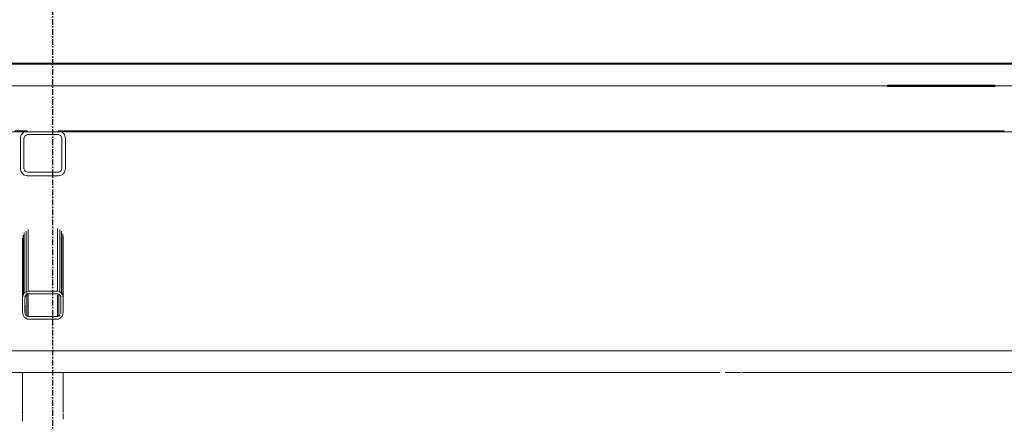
# Model space of a CAD drawing. Header units: millimetres. Extents: x 101535 to 192135, y -3968 to 17259.
# Tile 46 of 92: x 127707 to 129890, y 13254 to 14146. Entities that reach past the tile are written whole.
import ezdxf

# ---------------------------------------------------------------- set-up
doc = ezdxf.new("R2010")
doc.units = ezdxf.units.MM
doc.linetypes.add('IMPORT-Kropki i Kreski _4_', pattern=[1828.8, 914.4, -457.2, 0, -457.2])
doc.linetypes.add('Linia siatki', pattern=[22.225, 12.7, -3.175, 3.175, -3.175])
for name, color, linetype, lineweight in [('2_stropy_K_IR', 7, 'Continuous', 9), ('2_ściany wewnętrzne_ISTN', 7, 'Continuous', 9), ('3_oświetlenie_K_IR', 7, 'Continuous', 9), ('4_osie_ISTN', 7, 'Continuous', 9), ('5_opisy_K_IR', 7, 'Continuous', 9), ('A-GENM', 7, 'Continuous', 18), ('P-PIPE', 7, 'Continuous', 18), ('S-GRID', 7, 'Continuous', 30)]:
    doc.layers.add(name, color=color, linetype=linetype, lineweight=lineweight)
doc.layers.add('3_lądowisko_K_IR', color=7, linetype='Continuous', lineweight=9, true_color=0x999999)
doc.layers.add('rzut płyty_dwg', color=7, linetype='Continuous', lineweight=9, true_color=0x767676)

# ---------------------------------------------------------------- blocks, each defined once
blk = doc.blocks.new('Bezpośredni kształt - IR 026-25_3D1_2025_09_11-304393-Przekrój 5')
at = {"layer": 'A-GENM', "lineweight": 9}
for p, q in [((-33904.4, 14050), (-37055.4, 14050)), ((-37055.4, 14050), (-33904.4, 14050)), ((-33904.4, 14050), (-33718.5, 14050)), ((-33904.4, 14050), (-33718.5, 14050)), ((-33718.5, 14050), (-27587, 14050)), ((-33718.5, 14050), (-27587, 14050)), ((-34393.2, 13900), (-34381.2, 13900)), ((-34381.2, 13900), (-34393.2, 13900)), ((-34381.2, 13900), (-34378.6, 13900)), ((-34378.6, 13900), (-34381.2, 13900)), ((-34380.7, 13885.8), (-34381.2, 13884)), ((-34381.2, 13884), (-34380.7, 13885.8)), ((-34381.2, 13883.3), (-34381.2, 13884)), ((-34381.2, 13883.3), (-34381.2, 13884)), ((-34381.2, 13883.3), (-34381.2, 13838.8)), ((-34381.2, 13838.8), (-34381.2, 13883.3)), ((-34380.7, 13885.8), (-34379.2, 13891.5)), ((-34380.7, 13885.8), (-34379.2, 13891.5)), ((-34379.2, 13891.5), (-34379, 13892)), ((-34379.2, 13891.5), (-34379, 13892)), ((-34376.8, 13894.3), (-34379, 13892)), ((-34379, 13892), (-34376.8, 13894.3)), ((-34378.2, 13900), (-34378.6, 13900)), ((-34378.2, 13900), (-34378.6, 13900)), ((-34378.2, 13900), (-34365.2, 13900)), ((-34365.2, 13900), (-34378.2, 13900)), ((-34375.2, 13895.8), (-34376.8, 13894.3)), ((-34376.8, 13894.3), (-34375.2, 13895.8)), ((-34375.2, 13895.8), (-34374, 13897)), ((-34375.2, 13895.8), (-34374, 13897)), ((-34373.2, 13897.9), (-34374, 13897)), ((-34374, 13897), (-34373.2, 13897.9)), ((-34368.9, 13899), (-34373.2, 13897.9)), ((-34373.2, 13897.9), (-34368.9, 13899)), ((-34373.2, 13884), (-34372.2, 13886.3)), ((-34372.2, 13886.3), (-34373.2, 13884)), ((-34373.2, 13844.1), (-34373.2, 13884)), ((-34373.2, 13884), (-34373.2, 13844.1)), ((-34372.2, 13886.3), (-34370.8, 13889.7)), ((-34370.8, 13889.7), (-34372.2, 13886.3)), ((-34370.8, 13889.7), (-34368.7, 13890.6)), ((-34368.7, 13890.6), (-34370.8, 13889.7)), ((-34368.5, 13899.1), (-34368.7, 13899.1)), ((-34368.7, 13899.1), (-34368.5, 13899.1)), ((-34368.7, 13890.6), (-34368.5, 13890.6)), ((-34368.5, 13890.6), (-34368.7, 13890.6)), ((-34365.4, 13900), (-34368.5, 13899.1)), ((-34368.5, 13899.1), (-34365.4, 13900)), ((-34368.5, 13890.6), (-34365.4, 13891.9)), ((-34365.4, 13891.9), (-34368.5, 13890.6)), ((-34365.4, 13900), (-34365.2, 13900)), ((-34365.4, 13900), (-34365.2, 13900)), ((-34365.2, 13892), (-34365.4, 13891.9)), ((-34365.2, 13892), (-34365.4, 13891.9)), ((-34360.8, 13892), (-34365.2, 13892)), ((-34360.8, 13892), (-34365.2, 13892)), ((-34360.8, 13892), (-34359.9, 13892)), ((-34359.9, 13892), (-34360.8, 13892)), ((-34359.9, 13892), (-34355.9, 13892)), ((-34355.9, 13892), (-34359.9, 13892)), ((-34355.9, 13892), (-34345.2, 13892)), ((-34345.2, 13892), (-34355.9, 13892)), ((-34345.2, 13892), (-34334.6, 13892)), ((-34334.6, 13892), (-34345.2, 13892)), ((-34334.6, 13892), (-34330.5, 13892)), ((-34330.5, 13892), (-34334.6, 13892)), ((-34330.5, 13892), (-34329.7, 13892)), ((-34329.7, 13892), (-34330.5, 13892)), ((-34325.3, 13892), (-34329.7, 13892)), ((-34325.3, 13892), (-34329.7, 13892)), ((-34325.3, 13892), (-34322.2, 13892)), ((-34322.2, 13892), (-34325.3, 13892)), ((-34322.2, 13892), (-34321.6, 13892)), ((-34321.6, 13892), (-34322.2, 13892)), ((-34321.6, 13892), (-34318.7, 13892)), ((-34318.7, 13892), (-34321.6, 13892)), ((-34318.7, 13892), (-34311.3, 13892)), ((-34311.3, 13892), (-34318.7, 13892)), ((-34311.3, 13892), (-34303.8, 13892)), ((-34303.8, 13892), (-34311.3, 13892)), ((-34303.8, 13892), (-34300.9, 13892)), ((-34300.9, 13892), (-34303.8, 13892)), ((-34300.9, 13892), (-34300.3, 13892)), ((-34300.3, 13892), (-34300.9, 13892)), ((-34300.3, 13892), (-34297.2, 13892)), ((-34297.2, 13892), (-34300.3, 13892)), ((-34297, 13900), (-34297.2, 13900)), ((-34297.2, 13900), (-34283.7, 13900)), ((-34283.7, 13900), (-34297.2, 13900)), ((-34297.2, 13900), (-34297, 13900)), ((-34297, 13891.9), (-34297.2, 13892)), ((-34297, 13891.9), (-34297.2, 13892)), ((-34293.9, 13899.1), (-34297, 13900)), ((-34297, 13900), (-34293.9, 13899.1)), ((-34293.9, 13890.6), (-34297, 13891.9)), ((-34293.9, 13890.6), (-34297, 13891.9)), ((-34293.9, 13899.1), (-34293.7, 13899.1)), ((-34293.9, 13899.1), (-34293.7, 13899.1)), ((-34293.9, 13890.6), (-34293.7, 13890.6)), ((-34293.7, 13890.6), (-34293.9, 13890.6)), ((-34293.7, 13899.1), (-34289.2, 13897.9)), ((-34293.7, 13899.1), (-34289.2, 13897.9)), ((-34293.7, 13890.6), (-34291.5, 13889.7)), ((-34291.5, 13889.7), (-34293.7, 13890.6)), ((-34290.2, 13886.3), (-34291.5, 13889.7)), ((-34290.2, 13886.3), (-34291.5, 13889.7)), ((-34290.2, 13886.3), (-34289.2, 13884)), ((-34289.2, 13884), (-34290.2, 13886.3)), ((-34288.4, 13897), (-34289.2, 13897.9)), ((-34289.2, 13897.9), (-34288.4, 13897)), ((-34289.2, 13844.1), (-34289.2, 13884)), ((-34289.2, 13844.1), (-34289.2, 13884)), ((-34287.2, 13895.8), (-34288.4, 13897)), ((-34288.4, 13897), (-34287.2, 13895.8)), ((-34285.6, 13894.3), (-34287, 13895.7)), ((-34287, 13895.7), (-34285.6, 13894.3)), ((-34285.6, 13894.3), (-34283.3, 13892)), ((-34285.6, 13894.3), (-34283.3, 13892)), ((-34281.2, 13900), (-34283.7, 13900)), ((-34281.2, 13900), (-34283.7, 13900)), ((-34283.2, 13891.5), (-34283.3, 13892)), ((-34283.3, 13892), (-34283.2, 13891.5)), ((-34283.2, 13891.5), (-34281.7, 13885.8)), ((-34283.2, 13891.5), (-34281.7, 13885.8)), ((-34281.2, 13884), (-34281.7, 13885.8)), ((-34281.7, 13885.8), (-34281.2, 13884)), ((-34184.6, 13900), (-34281.2, 13900)), ((-34184.6, 13900), (-34281.2, 13900)), ((-34281.2, 13883.3), (-34281.2, 13884)), ((-34281.2, 13884), (-34281.2, 13883.3)), ((-34281.2, 13838.8), (-34281.2, 13883.3)), ((-34281.2, 13883.3), (-34281.2, 13838.8)), ((-34112.6, 13900), (-34184.6, 13900)), ((-34112.6, 13900), (-34184.6, 13900)), ((-33932.5, 13900), (-34112.6, 13900)), ((-33932.5, 13900), (-34112.6, 13900)), ((-33869.7, 13900), (-33932.5, 13900)), ((-33869.7, 13900), (-33932.5, 13900)), ((-33339.7, 13900), (-33869.7, 13900)), ((-33339.7, 13900), (-33869.7, 13900)), ((-33339.7, 13900), (-32200, 13900)), ((-32200, 13900), (-33339.7, 13900)), ((-34381.2, 13838.8), (-34381.2, 13838.5)), ((-34381.2, 13838.5), (-34381.2, 13838.8)), ((-34373.2, 13821.2), (-34373.2, 13844.1)), ((-34373.2, 13844.1), (-34373.2, 13821.2)), ((-34289.2, 13844.1), (-34289.2, 13816)), ((-34289.2, 13816), (-34289.2, 13844.1)), ((-34281.2, 13838.8), (-34281.2, 13838.5)), ((-34281.2, 13838.8), (-34281.2, 13838.5)), ((-34381.2, 13838.5), (-34381.2, 13821.6)), ((-34381.2, 13821.6), (-34381.2, 13838.5)), ((-34381.2, 13821.6), (-34381.2, 13816)), ((-34381.2, 13816), (-34381.2, 13821.6)), ((-34373.2, 13816), (-34373.2, 13821.2)), ((-34373.2, 13821.2), (-34373.2, 13816)), ((-34281.2, 13838.5), (-34281.2, 13816)), ((-34281.2, 13838.5), (-34281.2, 13816)), ((-34380.9, 13814.8), (-34381.2, 13816)), ((-34380.9, 13814.8), (-34381.2, 13816)), ((-34380.9, 13814.8), (-34380.8, 13814.6)), ((-34380.8, 13814.6), (-34380.9, 13814.8)), ((-34380.2, 13812.4), (-34380.8, 13814.6)), ((-34380.8, 13814.6), (-34380.8, 13814.6)), ((-34380.2, 13812.4), (-34380.8, 13814.6)), ((-34380.8, 13814.6), (-34380.8, 13814.6)), ((-34380.2, 13812.4), (-34379.1, 13808.3)), ((-34379.1, 13808.3), (-34380.2, 13812.4)), ((-34379.1, 13808.3), (-34379, 13808)), ((-34379, 13808), (-34379.1, 13808.3)), ((-34376.8, 13805.7), (-34379, 13808)), ((-34376.8, 13805.7), (-34379, 13808)), ((-34375.6, 13804.6), (-34376.8, 13805.7)), ((-34375.6, 13804.6), (-34376.8, 13805.7)), ((-34375.6, 13804.6), (-34374, 13803)), ((-34374, 13803), (-34375.6, 13804.6)), ((-34374, 13803), (-34373.2, 13802.1)), ((-34373.2, 13802.1), (-34374, 13803)), ((-34371.8, 13812.7), (-34373.2, 13816)), ((-34373.2, 13816), (-34371.8, 13812.7)), ((-34373.2, 13802.1), (-34366.3, 13800.3)), ((-34366.3, 13800.3), (-34373.2, 13802.1)), ((-34370.8, 13810.3), (-34371.8, 13812.7)), ((-34371.8, 13812.7), (-34370.8, 13810.3)), ((-34367.8, 13809.1), (-34370.8, 13810.3)), ((-34370.8, 13810.3), (-34367.8, 13809.1)), ((-34367.5, 13809), (-34367.8, 13809.1)), ((-34367.8, 13809.1), (-34367.5, 13809)), ((-34365.4, 13808.1), (-34367.5, 13809)), ((-34367.5, 13809), (-34365.4, 13808.1)), ((-34366.3, 13800.3), (-34365.2, 13800)), ((-34365.2, 13800), (-34366.3, 13800.3)), ((-34365.4, 13808.1), (-34365.2, 13808)), ((-34365.4, 13808.1), (-34365.2, 13808)), ((-34365.2, 13808), (-34360.8, 13808)), ((-34365.2, 13808), (-34360.8, 13808)), ((-34364.1, 13800), (-34365.2, 13800)), ((-34364.1, 13800), (-34365.2, 13800)), ((-34317.9, 13800), (-34364.1, 13800)), ((-34317.9, 13800), (-34364.1, 13800)), ((-34360.8, 13808), (-34359.9, 13808)), ((-34360.8, 13808), (-34359.9, 13808)), ((-34359.9, 13808), (-34355.9, 13808)), ((-34359.9, 13808), (-34355.9, 13808)), ((-34355.9, 13808), (-34345.2, 13808)), ((-34355.9, 13808), (-34345.2, 13808)), ((-34345.2, 13808), (-34334.6, 13808)), ((-34345.2, 13808), (-34334.6, 13808)), ((-34330.5, 13808), (-34334.6, 13808)), ((-34334.6, 13808), (-34330.5, 13808)), ((-34327.4, 13808), (-34330.5, 13808)), ((-34330.5, 13808), (-34327.4, 13808)), ((-34326.6, 13808), (-34327.4, 13808)), ((-34327.4, 13808), (-34326.6, 13808)), ((-34326, 13808), (-34326.6, 13808)), ((-34326.6, 13808), (-34326, 13808)), ((-34326, 13808), (-34321.6, 13808)), ((-34326, 13808), (-34321.6, 13808)), ((-34318.7, 13808), (-34321.6, 13808)), ((-34321.6, 13808), (-34318.7, 13808)), ((-34311.3, 13808), (-34318.7, 13808)), ((-34318.7, 13808), (-34311.3, 13808)), ((-34317.9, 13800), (-34316.8, 13800)), ((-34316.8, 13800), (-34317.9, 13800)), ((-34316.8, 13800), (-34297.2, 13800)), ((-34297.2, 13800), (-34316.8, 13800)), ((-34303.8, 13808), (-34311.3, 13808)), ((-34311.3, 13808), (-34303.8, 13808)), ((-34300.9, 13808), (-34303.8, 13808)), ((-34303.8, 13808), (-34300.9, 13808)), ((-34300.3, 13808), (-34300.9, 13808)), ((-34300.9, 13808), (-34300.3, 13808)), ((-34297.2, 13808), (-34300.3, 13808)), ((-34300.3, 13808), (-34297.2, 13808)), ((-34297, 13808.1), (-34297.2, 13808)), ((-34297.2, 13808), (-34297, 13808.1)), ((-34296.1, 13800.3), (-34297.2, 13800)), ((-34296.1, 13800.3), (-34297.2, 13800)), ((-34294.9, 13809), (-34297, 13808.1)), ((-34297, 13808.1), (-34294.9, 13809)), ((-34296.1, 13800.3), (-34289.2, 13802.1)), ((-34289.2, 13802.1), (-34296.1, 13800.3)), ((-34294.9, 13809), (-34294.6, 13809.1)), ((-34294.9, 13809), (-34294.6, 13809.1)), ((-34294.6, 13809.1), (-34291.5, 13810.3)), ((-34294.6, 13809.1), (-34291.5, 13810.3)), ((-34290.6, 13812.7), (-34291.5, 13810.3)), ((-34291.5, 13810.3), (-34290.6, 13812.7)), ((-34290.6, 13812.7), (-34289.2, 13816)), ((-34290.6, 13812.7), (-34289.2, 13816)), ((-34288, 13803.3), (-34289.2, 13802.1)), ((-34288, 13803.3), (-34289.2, 13802.1)), ((-34285.8, 13805.6), (-34288, 13803.3)), ((-34285.8, 13805.6), (-34288, 13803.3)), ((-34285.8, 13805.6), (-34284.9, 13806.4)), ((-34284.9, 13806.4), (-34285.8, 13805.6)), ((-34284.9, 13806.4), (-34283.3, 13808)), ((-34283.3, 13808), (-34284.9, 13806.4)), ((-34283.2, 13808.5), (-34283.3, 13808)), ((-34283.2, 13808.5), (-34283.3, 13808)), ((-34281.7, 13814.2), (-34283.2, 13808.5)), ((-34281.7, 13814.2), (-34283.2, 13808.5)), ((-34281.7, 13814.2), (-34281.2, 13816)), ((-34281.2, 13816), (-34281.7, 13814.2)), ((-34375.2, 13668.8), (-34375.2, 13535)), ((-34375.2, 13535), (-34375.2, 13668.8)), ((-34372.5, 13674.4), (-34372.5, 13540.1)), ((-34372.5, 13674.4), (-34372.5, 13540.1)), ((-34368.5, 13677.5), (-34368.5, 13543.4)), ((-34368.5, 13677.5), (-34368.5, 13543.4)), ((-34363.7, 13680.3), (-34363.7, 13553.7)), ((-34363.7, 13553.7), (-34363.7, 13680.3)), ((-34298.7, 13683.1), (-34298.7, 13544.6)), ((-34298.7, 13544.6), (-34298.7, 13683.1)), ((-34293.9, 13680.3), (-34293.9, 13543.4)), ((-34293.9, 13543.4), (-34293.9, 13680.3)), ((-34289.9, 13677.5), (-34289.9, 13540.1)), ((-34289.9, 13540.1), (-34289.9, 13677.5)), ((-34287.1, 13535), (-34287.1, 13671.8)), ((-34287.1, 13671.8), (-34287.1, 13535)), ((-34286.2, 13529.1), (-34286.2, 13666.2)), ((-34286.2, 13666.2), (-34286.2, 13529.1)), ((-34376.2, 13662.3), (-34376.2, 13529.1)), ((-34376.2, 13529.1), (-34376.2, 13662.3)), ((-34375.5, 13533.3), (-34376.2, 13529.1)), ((-34376.2, 13529.1), (-34375.5, 13533.3)), ((-34375.5, 13533.6), (-34375.2, 13535)), ((-34375.5, 13533.6), (-34375.2, 13535)), ((-34375.5, 13533.6), (-34375.5, 13533.3)), ((-34375.5, 13533.3), (-34375.5, 13533.6)), ((-34373.3, 13538.6), (-34375.2, 13535)), ((-34375.2, 13535), (-34373.3, 13538.6)), ((-34373.3, 13538.6), (-34372.5, 13540.1)), ((-34373.3, 13538.6), (-34372.5, 13540.1)), ((-34371.3, 13541.1), (-34372.5, 13540.1)), ((-34372.5, 13540.1), (-34371.3, 13541.1)), ((-34370.1, 13542.1), (-34371.3, 13541.1)), ((-34371.3, 13541.1), (-34370.1, 13542.1)), ((-34371.2, 13533.9), (-34371.2, 13532.4)), ((-34371.2, 13532.4), (-34371.2, 13533.9)), ((-34370.1, 13533.5), (-34370.6, 13532.6)), ((-34370.1, 13533.5), (-34370.6, 13532.6)), ((-34370.1, 13533.5), (-34369, 13535.7)), ((-34369, 13535.7), (-34370.1, 13533.5)), ((-34368.3, 13536.3), (-34369, 13535.7)), ((-34368.3, 13536.3), (-34369, 13535.7)), ((-34367.1, 13543.8), (-34368.5, 13543.4)), ((-34368.5, 13543.4), (-34367.1, 13543.8)), ((-34368.3, 13536.3), (-34366.6, 13537.7)), ((-34366.6, 13537.7), (-34368.3, 13536.3)), ((-34364.8, 13544.4), (-34366.6, 13543.9)), ((-34366.6, 13543.9), (-34364.8, 13544.4)), ((-34366.6, 13541.5), (-34366.6, 13537.7)), ((-34366.6, 13537.7), (-34366.6, 13541.5)), ((-34365.7, 13537.9), (-34366.6, 13537.7)), ((-34365.7, 13537.9), (-34366.6, 13537.7)), ((-34366.6, 13536.8), (-34366.6, 13489.3)), ((-34366.6, 13536.8), (-34366.6, 13489.3)), ((-34365.7, 13537.9), (-34364.8, 13538.1)), ((-34364.8, 13538.1), (-34365.7, 13537.9)), ((-34363.7, 13544.6), (-34364.8, 13544.4)), ((-34364.8, 13544.4), (-34363.7, 13544.6)), ((-34364.8, 13538.1), (-34363.7, 13538.4)), ((-34363.7, 13538.4), (-34364.8, 13538.1)), ((-34363.7, 13553.6), (-34363.7, 13544.6)), ((-34363.7, 13544.6), (-34363.7, 13553.6)), ((-34317.4, 13544.6), (-34363.7, 13544.6)), ((-34363.7, 13544.6), (-34317.4, 13544.6)), ((-34363.7, 13489), (-34363.7, 13538.4)), ((-34363.7, 13538.4), (-34363.7, 13489)), ((-34344.6, 13538.4), (-34363.7, 13538.4)), ((-34344.6, 13538.4), (-34363.7, 13538.4)), ((-34344.6, 13538.4), (-34298.7, 13538.4)), ((-34298.7, 13538.4), (-34344.6, 13538.4)), ((-34317.4, 13544.6), (-34298.7, 13544.6)), ((-34317.4, 13544.6), (-34298.7, 13544.6)), ((-34297.6, 13544.4), (-34298.7, 13544.6)), ((-34298.7, 13544.6), (-34297.6, 13544.4)), ((-34297.9, 13538.2), (-34298.7, 13538.4)), ((-34297.9, 13538.2), (-34298.7, 13538.4)), ((-34298.7, 13535.7), (-34298.7, 13488.6)), ((-34298.7, 13535.7), (-34298.7, 13488.6)), ((-34297.9, 13538.2), (-34296.8, 13537.9)), ((-34296.8, 13537.9), (-34297.9, 13538.2)), ((-34295.3, 13543.8), (-34297.6, 13544.4)), ((-34297.6, 13544.4), (-34295.3, 13543.8)), ((-34296.8, 13537.9), (-34295.8, 13537.7)), ((-34295.8, 13537.7), (-34296.8, 13537.9)), ((-34295.1, 13537.1), (-34295.8, 13537.7)), ((-34295.1, 13537.1), (-34295.8, 13537.7)), ((-34295.8, 13535.5), (-34295.8, 13489.3)), ((-34295.8, 13535.5), (-34295.8, 13489.3)), ((-34295.3, 13543.8), (-34293.9, 13543.4)), ((-34295.3, 13543.8), (-34293.9, 13543.4)), ((-34295.1, 13537.1), (-34293.4, 13535.7)), ((-34293.4, 13535.7), (-34295.1, 13537.1)), ((-34291, 13541.1), (-34293.9, 13543.4)), ((-34293.9, 13543.4), (-34291, 13541.1)), ((-34292.9, 13534.8), (-34293.4, 13535.7)), ((-34292.9, 13534.8), (-34293.4, 13535.7)), ((-34292.9, 13534.8), (-34291.8, 13532.6)), ((-34291.8, 13532.6), (-34292.9, 13534.8)), ((-34291, 13541.1), (-34289.9, 13540.1)), ((-34291, 13541.1), (-34289.9, 13540.1)), ((-34287.9, 13536.5), (-34289.9, 13540.1)), ((-34289.9, 13540.1), (-34287.9, 13536.5)), ((-34287.9, 13536.5), (-34287.1, 13535)), ((-34287.9, 13536.5), (-34287.1, 13535)), ((-34287.1, 13535), (-34286.9, 13533.6)), ((-34287.1, 13535), (-34286.9, 13533.6)), ((-34286.9, 13533.6), (-34286.9, 13533.3)), ((-34286.9, 13533.6), (-34286.9, 13533.3)), ((-34286.9, 13533.3), (-34286.2, 13529.1)), ((-34286.9, 13533.3), (-34286.2, 13529.1)), ((-34376.2, 13519.4), (-34376.2, 13529.1)), ((-34376.2, 13519.4), (-34376.2, 13529.1)), ((-34376.2, 13519.4), (-34376.2, 13498)), ((-34376.2, 13498), (-34376.2, 13519.4)), ((-34370.9, 13531.1), (-34371.2, 13529.1)), ((-34370.9, 13531.1), (-34371.2, 13529.1)), ((-34371.2, 13521.4), (-34371.2, 13529.1)), ((-34371.2, 13529.1), (-34371.2, 13521.4)), ((-34371.2, 13508.1), (-34371.2, 13521.4)), ((-34371.2, 13521.4), (-34371.2, 13508.1)), ((-34370.8, 13531.6), (-34370.9, 13531.2)), ((-34370.8, 13531.6), (-34370.9, 13531.2)), ((-34370.7, 13531.9), (-34370.8, 13531.6)), ((-34370.7, 13531.9), (-34370.8, 13531.6)), ((-34370.6, 13532.6), (-34370.7, 13531.9)), ((-34370.6, 13532.6), (-34370.7, 13531.9)), ((-34370.6, 13513.5), (-34370.6, 13494.6)), ((-34370.6, 13494.6), (-34370.6, 13513.5)), ((-34291.6, 13531.9), (-34291.8, 13532.6)), ((-34291.8, 13494.6), (-34291.8, 13532.6)), ((-34291.8, 13532.6), (-34291.8, 13494.6)), ((-34291.6, 13531.9), (-34291.8, 13532.6)), ((-34291.6, 13531.6), (-34291.6, 13531.9)), ((-34291.6, 13531.6), (-34291.6, 13531.9)), ((-34291.6, 13531.6), (-34291.2, 13529.1)), ((-34291.2, 13529.1), (-34291.6, 13531.6)), ((-34291.2, 13532.9), (-34291.2, 13531.7)), ((-34291.2, 13532.9), (-34291.2, 13531.7)), ((-34291.2, 13519.4), (-34291.2, 13529.1)), ((-34291.2, 13519.4), (-34291.2, 13529.1)), ((-34291.2, 13519.4), (-34291.2, 13498)), ((-34291.2, 13498), (-34291.2, 13519.4)), ((-34286.2, 13508.1), (-34286.2, 13529.1)), ((-34286.2, 13529.1), (-34286.2, 13508.1)), ((-34375.9, 13495.9), (-34376.2, 13498)), ((-34375.9, 13495.9), (-34376.2, 13498)), ((-34375.9, 13495.9), (-34375.8, 13495.2)), ((-34375.8, 13495.2), (-34375.9, 13495.9)), ((-34375.7, 13494.6), (-34375.2, 13492)), ((-34375.2, 13492), (-34375.7, 13494.6)), ((-34374.3, 13490.3), (-34375.2, 13492)), ((-34374.3, 13490.3), (-34375.2, 13492)), ((-34374.3, 13490.3), (-34372.5, 13487)), ((-34372.5, 13487), (-34374.3, 13490.3)), ((-34371.2, 13508.1), (-34371.2, 13498)), ((-34371.2, 13508.1), (-34371.2, 13498)), ((-34371.1, 13497.2), (-34371.2, 13498)), ((-34371.2, 13498), (-34371.1, 13497.2)), ((-34370.8, 13495.6), (-34371.1, 13497.2)), ((-34371.1, 13497.2), (-34370.8, 13495.6)), ((-34370.8, 13495.6), (-34370.6, 13494.4)), ((-34370.8, 13495.6), (-34370.6, 13494.4)), ((-34369.5, 13492.4), (-34370.6, 13494.4)), ((-34370.6, 13494.4), (-34369.5, 13492.4)), ((-34369.5, 13492.4), (-34369, 13491.4)), ((-34369.5, 13492.4), (-34369, 13491.4)), ((-34367.4, 13490), (-34367.6, 13490.2)), ((-34367.6, 13490.2), (-34367.4, 13490)), ((-34367.4, 13490), (-34366.6, 13489.3)), ((-34367.4, 13490), (-34366.6, 13489.3)), ((-34366.1, 13489.2), (-34366.6, 13489.3)), ((-34366.6, 13489.3), (-34366.1, 13489.2)), ((-34296.3, 13489.2), (-34295.8, 13489.3)), ((-34296.3, 13489.2), (-34295.8, 13489.3)), ((-34295, 13490), (-34295.8, 13489.3)), ((-34295.8, 13489.3), (-34295, 13490)), ((-34293.4, 13491.4), (-34295, 13490)), ((-34295, 13490), (-34293.4, 13491.4)), ((-34293.4, 13491.4), (-34292.8, 13492.4)), ((-34293.4, 13491.4), (-34292.8, 13492.4)), ((-34291.5, 13496), (-34291.8, 13494.4)), ((-34291.8, 13494.4), (-34291.5, 13496)), ((-34291.4, 13496.8), (-34291.5, 13496)), ((-34291.5, 13496), (-34291.4, 13496.8)), ((-34291.4, 13496.8), (-34291.2, 13498)), ((-34291.4, 13496.8), (-34291.2, 13498)), ((-34289.9, 13487), (-34288.1, 13490.3)), ((-34288.1, 13490.3), (-34289.9, 13487)), ((-34288.1, 13490.3), (-34287.1, 13492)), ((-34287.1, 13492), (-34288.1, 13490.3)), ((-34286.8, 13494), (-34287.1, 13492)), ((-34286.8, 13494), (-34287.1, 13492)), ((-34286.8, 13494), (-34286.3, 13497.2)), ((-34286.3, 13497.2), (-34286.8, 13494)), ((-34286.3, 13497.2), (-34286.2, 13498)), ((-34286.2, 13498), (-34286.3, 13497.2)), ((-34286.2, 13508.1), (-34286.2, 13498)), ((-34286.2, 13508.1), (-34286.2, 13498)), ((-34372, 13486.6), (-34372.5, 13487)), ((-34372, 13486.6), (-34372.5, 13487)), ((-34371.1, 13485.8), (-34368.5, 13483.6)), ((-34368.5, 13483.6), (-34371.1, 13485.8)), ((-34367.6, 13483.4), (-34368.5, 13483.6)), ((-34367.6, 13483.4), (-34368.5, 13483.6)), ((-34365.3, 13482.8), (-34367.1, 13483.2)), ((-34365.3, 13482.8), (-34367.1, 13483.2)), ((-34365.6, 13489.1), (-34366.1, 13489.2)), ((-34366.1, 13489.2), (-34365.6, 13489.1)), ((-34363.7, 13488.6), (-34365.6, 13489.1)), ((-34365.6, 13489.1), (-34363.7, 13488.6)), ((-34364.2, 13482.5), (-34365.3, 13482.8)), ((-34364.2, 13482.5), (-34365.3, 13482.8)), ((-34363.7, 13482.4), (-34364.2, 13482.5)), ((-34363.7, 13482.4), (-34364.2, 13482.5)), ((-34320.8, 13488.6), (-34363.7, 13488.6)), ((-34363.7, 13488.6), (-34320.8, 13488.6)), ((-34341.4, 13482.4), (-34363.7, 13482.4)), ((-34341.4, 13482.4), (-34363.7, 13482.4)), ((-34341.4, 13482.4), (-34298.7, 13482.4)), ((-34298.7, 13482.4), (-34341.4, 13482.4)), ((-34320.8, 13488.6), (-34298.7, 13488.6)), ((-34320.8, 13488.6), (-34298.7, 13488.6)), ((-34298.2, 13488.8), (-34298.7, 13488.6)), ((-34298.7, 13488.6), (-34298.2, 13488.8)), ((-34298.2, 13482.5), (-34298.7, 13482.4)), ((-34298.2, 13482.5), (-34298.7, 13482.4)), ((-34296.3, 13489.2), (-34298.2, 13488.8)), ((-34298.2, 13488.8), (-34296.3, 13489.2)), ((-34297.1, 13482.8), (-34298.2, 13482.5)), ((-34297.1, 13482.8), (-34298.2, 13482.5)), ((-34297.1, 13482.8), (-34293.9, 13483.6)), ((-34293.9, 13483.6), (-34297.1, 13482.8)), ((-34291.2, 13485.8), (-34293.9, 13483.6)), ((-34291.2, 13485.8), (-34293.9, 13483.6)), ((-34289.9, 13487), (-34291.2, 13485.8)), ((-34289.9, 13487), (-34291.2, 13485.8)), ((-34376.2, 13364.2), (-34376.2, 13271.1)), ((-34376.2, 13364.2), (-34376.2, 13271.1)), ((-34286.2, 13277.2), (-34286.2, 13364.2)), ((-34286.2, 13277.2), (-34286.2, 13364.2)), ((-34286.2, 13273.9), (-34286.2, 13275.3)), ((-34286.2, 13273.9), (-34286.2, 13275.3)), ((-34286.2, 13261.1), (-34286.2, 13272.4)), ((-34286.2, 13261.1), (-34286.2, 13272.4)), ((-34376.2, 13269.9), (-34376.2, 13268.4)), ((-34376.2, 13269.9), (-34376.2, 13268.4)), ((-34376.2, 13267.6), (-34376.2, 13256.5)), ((-34376.2, 13267.6), (-34376.2, 13256.5))]:
    blk.add_line(p, q, dxfattribs=at)
blk = doc.blocks.new('Bezpośredni kształt - CONCRETE_SLAB-304394-Przekrój 5')
blk.add_blockref('Bezpośredni kształt - IR 026-25_3D1_2025_09_11-304393-Przekrój 5', (0, 0))
blk = doc.blocks.new('Bezpośredni kształt - CONCRETE_SLAB-305723-Przekrój 5')
at = {"layer": 'A-GENM', "lineweight": 9}
for p, q in [((-18113.7, 14048), (-37258.5, 14048)), ((-35779.6, 13898), (-34313.5, 13898)), ((-34313.5, 13898), (-34136.3, 13898)), ((-34136.3, 13898), (-34066.7, 13898)), ((-34066.7, 13898), (-33887.5, 13898)), ((-33887.5, 13898), (-33823.9, 13898)), ((-33822.8, 13898), (-32084.7, 13898))]:
    blk.add_line(p, q, dxfattribs=at)
blk = doc.blocks.new('IR 026-25_3D1_2025_09_11_ifc-2-Przekrój 5')
at = {"layer": 'A-GENM', "lineweight": 9}
for name in ['Bezpośredni kształt - CONCRETE_SLAB-304394-Przekrój 5', 'Bezpośredni kształt - CONCRETE_SLAB-305723-Przekrój 5']:
    blk.add_blockref(name, (0, 0), dxfattribs=at)
blk = doc.blocks.new('rzut płyty_dwg_ARROWHEAD_5-V61-Przekrój 5')
at = {"layer": '5_opisy_K_IR'}
blk.add_line((-32340, 14000), (-32521.6, 14000), dxfattribs=at)
blk = doc.blocks.new('rzut płyty_dwg-2316949-Przekrój 5')
at = {"layer": '2_stropy_K_IR', "flags": 128}
for points in [[(-27515.9, 14000), (-29770.3, 14000), (-29770.3, 14000), (-31489.9, 14000), (-31489.9, 14000), (-32113.9, 14000), (-38692.8, 14000), (-40623.7, 14000), (-38891.8, 14000), (-37228.6, 14000), (-31578, 14000), (-31489.9, 14000), (-31489.9, 14000)], [(-27515.9, 14000), (-29770.3, 14000), (-29770.3, 14000), (-31578, 14000), (-37228.6, 14000), (-40490.8, 14000)], [(-38528.4, 14000), (-35796, 14000), (-31053.8, 14000), (-25577.8, 14000), (-20835.8, 14000), (-18097.9, 14000), (-18097.9, 14000)]]:
    blk.add_lwpolyline(points, dxfattribs=at)
at = {"layer": '2_stropy_K_IR', "color": 251, "true_color": 0x666666, "flags": 128}
blk.add_lwpolyline([(-38528.4, 14000), (-35796, 14000), (-31053.8, 14000), (-25578, 14000), (-20835.8, 14000), (-18097.9, 14000)], dxfattribs=at)
at = {"layer": '2_ściany wewnętrzne_ISTN', "color": 251, "lineweight": 13, "true_color": 0x666666}
for p, q in [((-34108.9, 14000), (-33155.2, 14000)), ((-33155.2, 14000), (-34108.9, 14000))]:
    blk.add_line(p, q, dxfattribs=at)
at = {"layer": '3_lądowisko_K_IR', "color": 251, "true_color": 0x666666}
blk.add_line((-33363.4, 14000), (-34656, 14000), dxfattribs=at)
at = {"layer": '3_lądowisko_K_IR', "color": 94, "lineweight": 50, "true_color": 0x00a500}
blk.add_line((-32220, 14000), (-32460, 14000), dxfattribs=at)
at = {"layer": '3_lądowisko_K_IR', "color": 7, "lineweight": 13, "flags": 128}
blk.add_lwpolyline([(-38036.6, 14000), (-37151, 14000), (-36845.3, 14000), (-34351.2, 14000), (-34656.8, 14000), (-32882, 14000), (-33767.7, 14000), (-34073.3, 14000), (-36567.5, 14000), (-36261.9, 14000)], close=True, dxfattribs=at)
blk.add_lwpolyline([(-24973, 14000), (-27663.4, 14000), (-28991.3, 14000), (-31681.7, 14000), (-33008.3, 14000), (-32609, 14000)], dxfattribs=at)
at = {"layer": '3_oświetlenie_K_IR', "linetype": 'IMPORT-Kropki i Kreski _4_'}
blk.add_line((-16517.6, 14000), (-40101.4, 14000), dxfattribs=at)
at = {"layer": '3_oświetlenie_K_IR', "color": 96, "lineweight": 13, "true_color": 0x007f00}
for p, q in [((-34075.3, 14000), (-33822.6, 14000)), ((-34075.1, 14000), (-33822.4, 14000)), ((-33841.5, 14000), (-34056.5, 14000)), ((-33841.3, 14000), (-34056.3, 14000)), ((-33880.2, 14000), (-34017.7, 14000)), ((-33880, 14000), (-34017.5, 14000)), ((-33926, 14000), (-33972, 14000)), ((-33925.8, 14000), (-33971.7, 14000))]:
    blk.add_line(p, q, dxfattribs=at)
at = {"layer": '3_oświetlenie_K_IR', "lineweight": 13}
for p, q in [((-33469.1, 14000), (-33708.3, 14000)), ((-33481.2, 14000), (-33696.2, 14000)), ((-33508.8, 14000), (-33668.6, 14000)), ((-33565.7, 14000), (-33611.7, 14000))]:
    blk.add_line(p, q, dxfattribs=at)
at = {"layer": '3_oświetlenie_K_IR', "color": 251, "lineweight": 13, "true_color": 0x666666}
for p, q in [((-32170.7, 14000), (-32453.5, 14000)), ((-32204.6, 14000), (-32419.6, 14000)), ((-32338.6, 14000), (-32285.7, 14000)), ((-32289.1, 14000), (-32335.1, 14000))]:
    blk.add_line(p, q, dxfattribs=at)
at = {"layer": '4_osie_ISTN', "color": 251, "true_color": 0x666666}
for p, q in [((-34308.9, 14000), (-34706.8, 14000)), ((-33911.1, 14000), (-34706.8, 14000)), ((-33911.1, 14000), (-34308.9, 14000))]:
    blk.add_line(p, q, dxfattribs=at)
at = {"layer": '4_osie_ISTN', "color": 251, "linetype": 'IMPORT-Kropki i Kreski _4_', "true_color": 0x666666}
blk.add_line((-34308.9, 14000), (-34308.9, 14000), dxfattribs=at)
at = {"layer": '4_osie_ISTN', "color": 251, "linetype": 'IMPORT-Kropki i Kreski _4_', "true_color": 0x666666, "flags": 128}
blk.add_lwpolyline([(-10364.4, 14000), (-11364.4, 14000), (-46296.9, 14000)], dxfattribs=at)
blk.add_lwpolyline([(-10364.4, 14000), (-11364.4, 14000), (-46296.9, 14000)], dxfattribs=at)
at = {"layer": '5_opisy_K_IR'}
blk.add_line((-32521.6, 14000), (-33002.6, 14000), dxfattribs=at)
blk.add_blockref('rzut płyty_dwg_ARROWHEAD_5-V61-Przekrój 5', (0, 0))

msp = doc.modelspace()

# ---------------------------------------------------------------- linework, layer by layer
at = {"layer": 'P-PIPE', "color": 30, "lineweight": 9, "true_color": 0xff8000}
for p, q in [((127714.2, 13412.5), (124736.8, 13412.5)), ((130057, 13412.5), (127714.2, 13412.5)), ((124736.8, 13364.2), (129259.6, 13364.2)), ((129271.6, 13364.2), (129307.1, 13364.2)), ((129309.1, 13364.2), (133134.9, 13364.2))]:
    msp.add_line(p, q, dxfattribs=at)
at = {"layer": 'S-GRID', "linetype": 'Linia siatki'}
msp.add_line((127781.2, 11534.9), (127781.2, 15457.9), dxfattribs=at)

# ---------------------------------------------------------------- block references
at = {"lineweight": 5}
msp.add_blockref('IR 026-25_3D1_2025_09_11_ifc-2-Przekrój 5', (162090.1, 0), dxfattribs=at)
at = {"layer": 'rzut płyty_dwg', "color": 7}
msp.add_blockref('rzut płyty_dwg-2316949-Przekrój 5', (162090.1, 0), dxfattribs=at)

doc.saveas('drawing.dxf')
